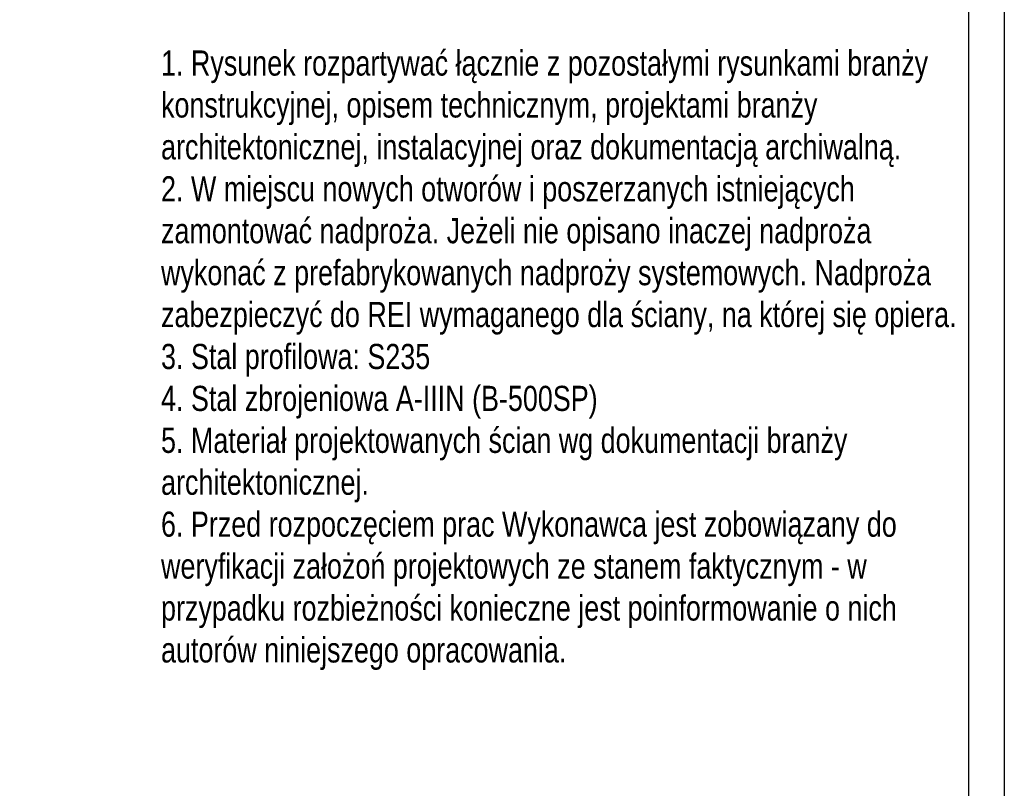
# Model space of a CAD drawing. Header units: metres. Extents: x -6509 to 204, y 32 to 4903.
# Tile 14 of 15: x -2194 to -1509, y 1184 to 1719. Entities that reach past the tile are written whole.
import ezdxf

# ---------------------------------------------------------------- set-up
doc = ezdxf.new("R2010")
doc.units = ezdxf.units.M
doc.header["$LTSCALE"] = 50
doc.header["$MEASUREMENT"] = 0
doc.layers.add('BZ_ram', color=2, linetype='Continuous')
doc.layers.add('BZ_txs', color=2, linetype='Continuous')
doc.styles.add('BIKTS', font='bikromsw.shx', dxfattribs={"width": 0.8})

msp = doc.modelspace()

# ---------------------------------------------------------------- linework, layer by layer
at = {"layer": 'BZ_ram', "color": 1}
msp.add_lwpolyline([(-6509.19, 648.85), (-6509.19, 4848.85), (-1509.19, 4848.85), (-1509.19, 648.85)], close=True, dxfattribs=at)
at = {"layer": 'BZ_ram'}
msp.add_lwpolyline([(-6359.19, 673.85), (-6359.19, 4823.85), (-1534.19, 4823.85), (-1534.19, 673.85)], close=True, dxfattribs=at)

# ---------------------------------------------------------------- texts
at = {"layer": 'BZ_txs', "insert": (-2095.98, 1697.22), "char_height": 17.5, "width": 561.7849, "attachment_point": 1, "style": 'BIKTS'}
msp.add_mtext('1. Rysunek rozpartywać łącznie z pozostałymi rysunkami branży konstrukcyjnej, opisem technicznym, projektami branży architektonicznej, instalacyjnej oraz dokumentacją archiwalną.\\P2. W miejscu nowych otworów i poszerzanych istniejących zamontować nadproża. Jeżeli nie opisano inaczej nadproża wykonać z prefabrykowanych nadproży systemowych. Nadproża zabezpieczyć do REI wymaganego dla ściany, na której się opiera.^J3. Stal profilowa: S235\\P4. Stal zbrojeniowa A-IIIN (B-500SP)^J5. Materiał projektowanych ścian wg dokumentacji branży architektonicznej.\\P6. Przed rozpoczęciem prac Wykonawca jest zobowiązany do weryfikacji założoń projektowych ze stanem faktycznym - w przypadku rozbieżności konieczne jest poinformowanie o nich autorów niniejszego opracowania.', dxfattribs=at)

doc.saveas('drawing.dxf')
